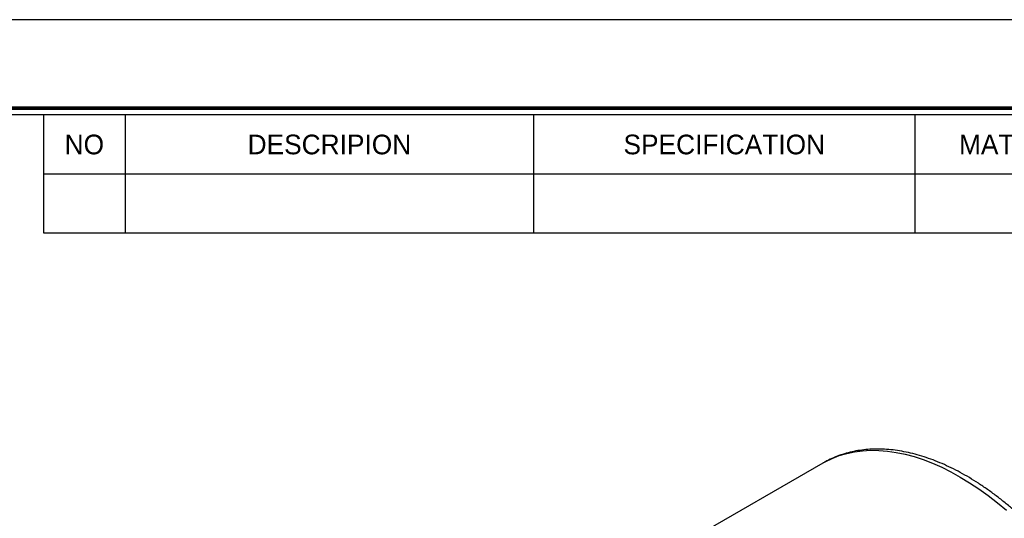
# Model space of a CAD drawing. Header units: millimetres. Extents: x 0 to 237, y 0 to 167.
# Tile 6 of 7: x 150 to 208, y 138 to 167. Entities that reach past the tile are written whole.
import ezdxf
from ezdxf.enums import TextEntityAlignment as Align

# ---------------------------------------------------------------- set-up
doc = ezdxf.new("R2010")
doc.units = ezdxf.units.MM
doc.layers.add('L1', color=7, linetype='CONTINUOUS')
doc.layers.add('OUTLINE', color=7, linetype='CONTINUOUS')

# ---------------------------------------------------------------- blocks, each defined once
blk = doc.blocks.new('표제란')
at = {"layer": 'L1', "color": 0}
blk.add_line((297, 210), (0, 210), dxfattribs=at)
at = {"layer": 'L1'}
for p, q in [((190, 203), (190, 194.336)), ((196, 203), (196, 194.336)), ((226, 203), (226, 194.336)), ((254, 203), (254, 194.336)), ((190, 198.668), (290, 198.668)), ((190, 194.336), (290, 194.336))]:
    blk.add_line(p, q, dxfattribs=at)
at = {"layer": 'L1', "const_width": 0.25}
blk.add_lwpolyline([(290.5, 6.5), (290.5, 203.5), (10, 203.5), (10, 6.5)], close=True, dxfattribs=at)
at = {"layer": 'L1'}
blk.add_lwpolyline([(290, 7), (290, 203), (10.5, 203), (10.5, 7)], close=True, dxfattribs=at)
for s, p in [('NO', (193, 200.834)), ('DESCRIPION', (211, 200.834)), ('SPECIFICATION', (240, 200.834)), ("MAT'L", (260, 200.834))]:
    blk.add_text(s, height=1.444, dxfattribs=at).set_placement(p, align=Align.MIDDLE_CENTER)
for tag, p in [('필렛', (179.25, 10.9)), ('모따기', (179.25, 8.3))]:
    blk.add_attdef(tag, text='', height=1.15, dxfattribs=at).set_placement(p, align=Align.MIDDLE_LEFT)
at = {"layer": 'OUTLINE', "ltscale": 0.5}
for tag, p, height in [('TITLE', (237.166, 24.406), 2.5), ('도번', (251.181, 15.642), 2.5), ('SCALE', (253.781, 9.553), 1.2), ('DATE', (277.02, 9.511), 1.2)]:
    blk.add_attdef(tag, p, '', height=height, dxfattribs=at)

msp = doc.modelspace()

# ---------------------------------------------------------------- linework, layer by layer
at = {"layer": 'OUTLINE'}
for q in [(189.3134, 136.9425), (197.0386, 141.4021)]:
    msp.add_line((197.0208, 141.3919), q, dxfattribs=at)
at = {"layer": 'OUTLINE', "flags": 128}
msp.add_lwpolyline([(197.0386, 141.4021), (197.1631, 141.4712), (197.5646, 141.6658), (197.9835, 141.8276), (198.4187, 141.9561), (198.8693, 142.0511), (199.3342, 142.1124), (199.8122, 142.1397), (200.3024, 142.1332), (200.8036, 142.0926), (201.3146, 142.0183), (201.8342, 141.9102), (202.3612, 141.7688), (202.8943, 141.5942), (203.4324, 141.387), (203.9742, 141.1475), (204.5185, 140.8765), (205.0639, 140.5744), (205.6092, 140.2419), (206.1531, 139.88), (206.6944, 139.4893), (207.2318, 139.0708), (207.7641, 138.6256)], dxfattribs=at)
at = {"layer": 'OUTLINE'}
msp.add_open_spline([(213.04, 113.6952), (213.1173, 113.7399), (213.3227, 113.8584), (213.6368, 114.0832), (213.983, 114.3652), (214.3094, 114.6759), (214.6164, 115.0131), (214.9032, 115.3767), (215.1692, 115.7661), (215.4139, 116.1807), (215.6365, 116.6198), (215.8365, 117.0824), (216.0133, 117.5677), (216.1664, 118.0744), (216.2954, 118.6015), (216.4, 119.1476), (216.4799, 119.7114), (216.5351, 120.2916), (216.5655, 120.8868), (216.5712, 121.4957), (216.5521, 122.1168), (216.5085, 122.7489), (216.4405, 123.3905), (216.3484, 124.0403), (216.2325, 124.697), (216.0932, 125.3593), (215.9307, 126.0257), (215.7455, 126.695), (215.538, 127.3657), (215.3088, 128.0367), (215.0582, 128.7064), (214.7869, 129.3735), (214.4954, 130.0368), (214.1844, 130.6948), (213.8545, 131.3462), (213.5064, 131.9898), (213.1408, 132.6241), (212.7584, 133.248), (212.3601, 133.86), (211.9466, 134.4591), (211.5188, 135.0439), (211.0775, 135.6132), (210.6235, 136.1659), (210.1579, 136.7008), (209.6814, 137.2168), (209.195, 137.7129), (208.6997, 138.1879), (208.1963, 138.6409), (207.6859, 139.0709), (207.1694, 139.477), (206.6479, 139.8582), (206.1222, 140.2136), (205.5935, 140.5425), (205.0626, 140.844), (204.5308, 141.1173), (203.999, 141.3617), (203.4685, 141.5766), (202.9403, 141.7613), (202.4156, 141.9152), (201.8958, 142.0378), (201.3821, 142.1287), (200.8757, 142.1877), (200.3782, 142.2145), (199.8908, 142.2093), (199.4147, 142.1722), (198.9512, 142.1034), (198.5015, 142.0032), (198.0662, 141.8726), (197.6474, 141.7104), (197.3054, 141.5532), (197.1099, 141.4389), (197.0425, 141.3995)], degree=3, knots=[0, 0, 0, 0, 0.00852601, 0.02264551, 0.03677248, 0.05092787, 0.06513028, 0.07939466, 0.09373147, 0.10814626, 0.12263971, 0.13720818, 0.1518447, 0.16653999, 0.18128369, 0.19606525, 0.21087479, 0.22570353, 0.240544, 0.25539021, 0.27023665, 0.2850797, 0.2999172, 0.31474774, 0.32957049, 0.34438513, 0.3591917, 0.37399049, 0.38878198, 0.40356681, 0.41834571, 0.4331195, 0.44788903, 0.46265514, 0.4774188, 0.49218091, 0.50694239, 0.52170419, 0.53646695, 0.55123158, 0.56599905, 0.58077029, 0.59554625, 0.61032783, 0.62511594, 0.63991142, 0.65471507, 0.66952758, 0.68434951, 0.69918124, 0.71402288, 0.72887418, 0.74373443, 0.75860229, 0.77347565, 0.78835102, 0.80322283, 0.81808498, 0.83292983, 0.84774825, 0.8625298, 0.87726324, 0.89193725, 0.90654157, 0.92106815, 0.93551241, 0.94987436, 0.96415906, 0.97837686, 0.99254273, 1, 1, 1, 1], dxfattribs=at)

# ---------------------------------------------------------------- block references
at = {"layer": 'OUTLINE', "xscale": 0.7968764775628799, "yscale": 0.7968764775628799, "zscale": 0.7968764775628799}
msp.add_blockref('표제란', (0, 0), dxfattribs=at)

doc.saveas('drawing.dxf')
